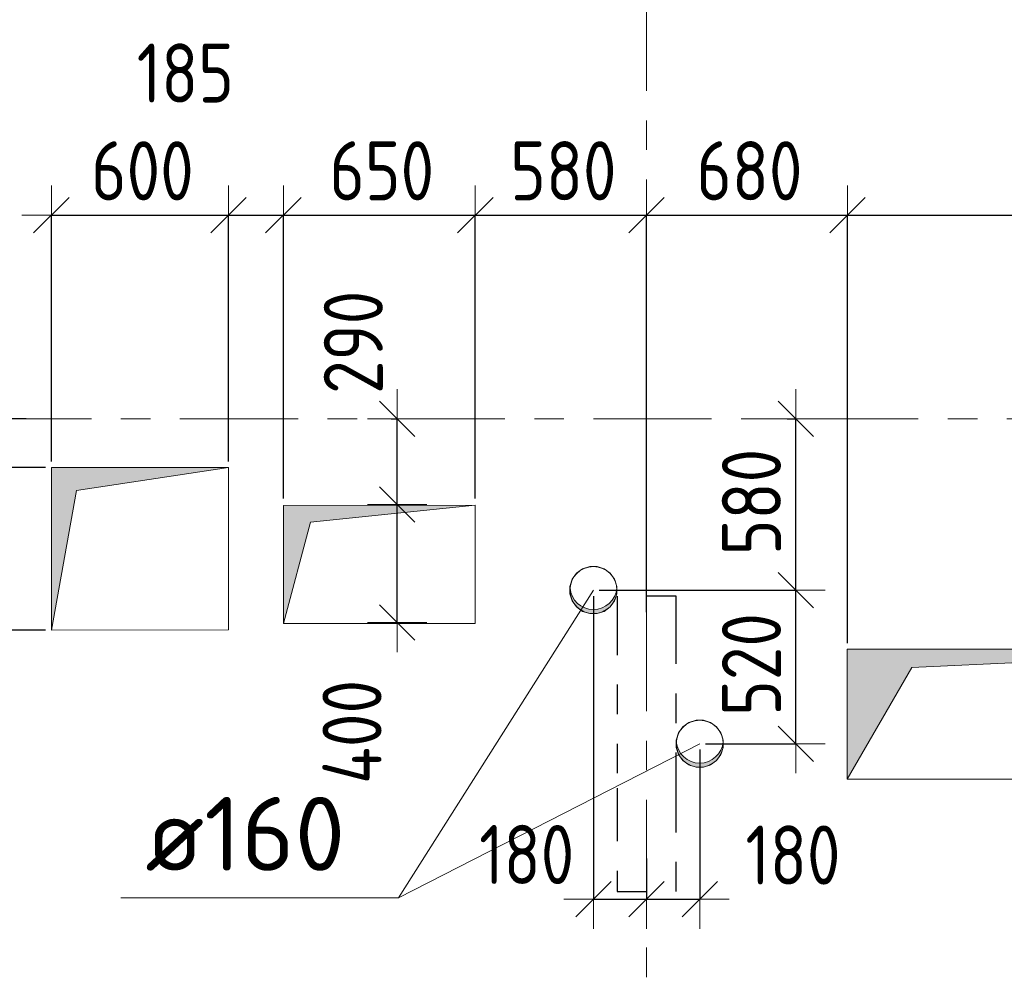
# Model space of a CAD drawing. Header units: metres. Extents: x -38 to 93, y -15 to 21.
# Tile 27 of 152: x 52.83 to 56.16, y 5.5 to 8.75. Entities that reach past the tile are written whole.
import ezdxf

# ---------------------------------------------------------------- set-up
doc = ezdxf.new("R2010")
doc.units = ezdxf.units.M
doc.header["$PDMODE"] = 65
for name, pattern in [('______11', [0.5, 0.4, -0.05, 0, -0.05]), ('______2', [0.135, 0.1, -0.035]), ('______5', [1.1, 0.8, -0.1, 0.1, -0.1])]:
    doc.linetypes.add(name, pattern=pattern)
for name, color, linetype, lineweight in [('XR$1$Осевая линия (1)', 7, '______5', 13), ('XR$3$Перекрытие (1)', 7, 'Continuous', 35), ('XR$5$Размерная линия (1)', 7, 'Continuous', 13), ('XR$5$Текст_ общее_1', 7, 'Continuous', 13)]:
    doc.layers.add(name, color=color, linetype=linetype, lineweight=lineweight)
doc.layers.add('XR$3$Макрос проема_ отверстия', color=7, linetype='Continuous', lineweight=13, true_color=0x2d2d2d)
doc.layers.add('XR$7$Стена_ бетон несущ.', color=7, linetype='Continuous', lineweight=70, true_color=0xb4b496)
doc.styles.add('ISOCPEUR', font='txt')
doc.dimstyles.new('DIMSTYLE_3', dxfattribs={"dimtxt": 0.2, "dimasz": 0.2, "dimexe": 0, "dimexo": 0, "dimgap": 0.1, "dimtad": 2, "dimdec": 0, "dimlfac": 1000, "dimrnd": 5, "dimzin": 12, "dimdsep": 46, "dimtxsty": 'ISOCPEUR', "dimblk1": 'ALL_ML_STRICH', "dimblk2": 'ALL_ML_STRICH', "dimsah": 1, "dimcen": 0, "dimclrd": 7, "dimclre": 256, "dimclrt": 7, "dimadec": 0, "dimazin": 0, "dimtfac": 1, "dimtdec": 0, "dimtix": 1, "dimtmove": 2, "dimatfit": 3, "dimfxl": 0, "dimtzin": 0, "dimlwd": 0, "dimlwe": -3, "dimarcsym": 0})
doc.dimstyles.new('DIMSTYLE_33', dxfattribs={"dimtxt": 0.2, "dimasz": 0.2, "dimexe": 0, "dimexo": 0, "dimgap": 0.1, "dimtad": 2, "dimdec": 0, "dimlfac": 1000, "dimrnd": 5, "dimzin": 12, "dimdsep": 46, "dimtxsty": 'ISOCPEUR', "dimblk1": 'ALL_ML_STRICH', "dimblk2": 'ALL_ML_STRICH', "dimsah": 1, "dimcen": 0, "dimclrd": 7, "dimclre": 256, "dimclrt": 7, "dimadec": 0, "dimazin": 0, "dimtfac": 1, "dimtdec": 0, "dimtix": 1, "dimtmove": 2, "dimatfit": 3, "dimfxl": 0, "dimtvp": 1.2, "dimtzin": 0, "dimlwd": 0, "dimlwe": -3, "dimarcsym": 0})

# ---------------------------------------------------------------- blocks, each defined once
blk = doc.blocks.new('NSY1')
at = {"color": 0, "linetype": 'ByBlock', "lineweight": -2}
for p, q in [((-0.01, 0.01), (0.01, 0.01)), ((-0.01, -0.01), (-0.01, 0.01)), ((-0.01, -0.01), (-0.01, 0.01)), ((-0.01, 0.01), (0.01, 0.01)), ((-0.01, 0.01), (0.01, 0.01)), ((0.01, 0.01), (-0.01, 0.01)), ((-0.01, 0.01), (-0.01, 0.01)), ((-0.01, 0.01), (-0.01, -0.01)), ((0.01, 0.01), (-0.01, 0.01)), ((0, 0), (0, 0)), ((0, 0), (0, 0)), ((0, 0), (0, 0)), ((0, 0), (0, 0)), ((0, 0), (0, 0)), ((0, 0), (0, 0)), ((0, 0), (0, 0)), ((0, 0), (0, 0)), ((0, 0), (0, 0)), ((0, 0), (0, 0)), ((0, 0), (0, 0)), ((0, 0), (0, 0)), ((0, 0), (0, 0)), ((0, 0), (0, 0)), ((0, 0), (0, 0)), ((0, 0), (0, 0)), ((0, 0), (0, 0)), ((0, 0), (0, 0)), ((0, 0), (0, 0)), ((0, 0), (0, 0)), ((0, 0), (0, 0)), ((0, 0), (0, 0)), ((0, 0), (0, 0)), ((0.01, 0.01), (0.01, -0.01)), ((0.01, 0.01), (0.01, -0.01)), ((0.01, 0.01), (0.01, 0.01)), ((0.01, -0.01), (0.01, 0.01)), ((0.01, -0.01), (-0.01, -0.01)), ((0.01, -0.01), (-0.01, -0.01)), ((-0.01, -0.01), (0.01, -0.01)), ((0, 0), (0, 0)), ((0, 0), (0, 0)), ((0, 0), (0, 0)), ((0, 0), (0, 0)), ((0, 0), (0, 0))]:
    blk.add_line(p, q, dxfattribs=at)
blk = doc.blocks.new('Отображение проема', base_point=(-1.1579, -49.3094))
at = {"layer": 'XR$3$Макрос проема_ отверстия', "true_color": 0x000000, "transparency": 33554687}
blk.add_hatch(color=18, dxfattribs=at).paths.add_polyline_path([(-1.1579, -50.1094), (-1.0448, -49.4225), (-0.3579, -49.3094), (-1.1579, -49.3094)])
at = {"layer": 'XR$3$Макрос проема_ отверстия', "transparency": 33554687}
for p, q in [((-1.1579, -50.1094), (-1.1579, -49.3094)), ((-1.1579, -49.3094), (-0.3579, -49.3094)), ((-1.0448, -49.4225), (-0.3579, -49.3094)), ((-1.1579, -50.1094), (-1.0448, -49.4225))]:
    blk.add_line(p, q, dxfattribs=at)
blk = doc.blocks.new('Отображение проема (2)', base_point=(-1.002, -49.786))
at = {"layer": 'XR$3$Макрос проема_ отверстия', "true_color": 0x000000, "transparency": 33554687}
blk.add_hatch(color=18, dxfattribs=at).paths.add_polyline_path([(-0.967, -49.384), (-1.002, -49.383), (-1.072, -49.389), (-1.139, -49.407), (-1.203, -49.437), (-1.261, -49.477), (-1.31, -49.527), (-1.351, -49.585), (-1.381, -49.648), (-1.399, -49.716), (-1.405, -49.786), (-1.399, -49.856), (-1.381, -49.924), (-1.351, -49.988), (-1.31, -50.045), (-1.261, -50.095), (-1.203, -50.135), (-1.139, -50.165), (-1.072, -50.183), (-1.002, -50.189), (-0.967, -50.188), (-1.032, -50.177), (-1.095, -50.155), (-1.153, -50.123), (-1.205, -50.082), (-1.25, -50.033), (-1.287, -49.978), (-1.313, -49.917), (-1.329, -49.852), (-1.335, -49.786), (-1.329, -49.72), (-1.313, -49.656), (-1.287, -49.595), (-1.25, -49.539), (-1.205, -49.49), (-1.153, -49.449), (-1.095, -49.417), (-1.032, -49.396)])
at = {"layer": 'XR$3$Макрос проема_ отверстия', "transparency": 33554687}
blk.add_circle((-1.002, -49.786), 0.403, dxfattribs=at)
blk.add_arc((-0.932, -49.786), 0.403, 94.9784, 265.0216, dxfattribs=at)
blk = doc.blocks.new('ALL_ML_STRICH')
at = {"color": 0, "linetype": 'ByBlock', "lineweight": -2}
for p, q in [((0, -0.5), (0, 0.5)), ((-0.3, -0.3), (0.3, 0.3)), ((-1, 0), (0.5, 0))]:
    blk.add_line(p, q, dxfattribs=at)
blk = doc.blocks.new('*D479')
at = {"layer": 'DEFPOINTS', "color": 7, "linetype": 'Continuous', "lineweight": 13, "transparency": 33554687}
for p in [(54.0656, 7.11), (54.1054, 6.71), (54.1055, 6.71)]:
    blk.add_point(p, dxfattribs=at)
at = {"layer": 'XR$5$Размерная линия (1)', "color": 9, "linetype": 'Continuous', "lineweight": -2, "true_color": 0xc7c7c7, "transparency": 33554687}
for p, q in [((54.0856, 7.11), (54.1054, 7.11)), ((54.1054, 6.71), (54.1054, 6.71))]:
    blk.add_line(p, q, dxfattribs=at)
at = {"layer": 'XR$5$Размерная линия (1)', "color": 7, "linetype": 'Continuous', "lineweight": -2, "transparency": 33554687}
blk.add_line((54.1054, 6.71), (54.1054, 7.11), dxfattribs=at)
at = {"layer": 'XR$5$Размерная линия (1)', "color": 7, "linetype": 'Continuous', "lineweight": 13, "transparency": 33554687, "xscale": 0.2, "yscale": 0.2, "zscale": 0.2}
for p, rotation in [((54.1054, 7.11), 90), ((54.1054, 6.71), 270)]:
    blk.add_blockref('ALL_ML_STRICH', p, dxfattribs=dict(at, rotation=rotation))
at = {"layer": 'XR$5$Размерная линия (1)', "color": 7, "linetype": 'Continuous', "lineweight": 13, "transparency": 33554687, "insert": (53.9525, 6.34), "char_height": 0.2, "width": 0.5, "attachment_point": 5, "rotation": 90, "style": 'ISOCPEUR'}
blk.add_mtext('\\W0.83;\\A1;{400}', dxfattribs=at)
blk = doc.blocks.new('*D480')
at = {"layer": 'DEFPOINTS', "color": 7, "linetype": 'Continuous', "lineweight": 13, "transparency": 33554687}
for p in [(54.0656, 7.4), (54.0656, 7.11), (54.1054, 7.11)]:
    blk.add_point(p, dxfattribs=at)
at = {"layer": 'XR$5$Размерная линия (1)', "color": 9, "linetype": 'Continuous', "lineweight": -2, "true_color": 0xc7c7c7, "transparency": 33554687}
for p, q in [((54.0856, 7.4), (54.1054, 7.4)), ((54.0856, 7.11), (54.1054, 7.11))]:
    blk.add_line(p, q, dxfattribs=at)
at = {"layer": 'XR$5$Размерная линия (1)', "color": 7, "linetype": 'Continuous', "lineweight": -2, "transparency": 33554687}
blk.add_line((54.1054, 7.11), (54.1054, 7.4), dxfattribs=at)
at = {"layer": 'XR$5$Размерная линия (1)', "color": 7, "linetype": 'Continuous', "lineweight": 13, "transparency": 33554687, "xscale": 0.2, "yscale": 0.2, "zscale": 0.2}
for p, rotation in [((54.1054, 7.4), 90), ((54.1054, 7.11), 270)]:
    blk.add_blockref('ALL_ML_STRICH', p, dxfattribs=dict(at, rotation=rotation))
at = {"layer": 'XR$5$Размерная линия (1)', "color": 7, "linetype": 'Continuous', "lineweight": 13, "transparency": 33554687, "insert": (53.9569, 7.6587), "char_height": 0.2, "width": 0.5, "attachment_point": 5, "rotation": 90, "style": 'ISOCPEUR'}
blk.add_mtext('\\W0.83;\\A1;{290}', dxfattribs=at)
blk = doc.blocks.new('*D481')
at = {"layer": 'DEFPOINTS', "color": 7, "linetype": 'Continuous', "lineweight": 13, "transparency": 33554687}
for p in [(54.95, 8.0892), (54.95, 6.7254), (55.63, 6.6199)]:
    blk.add_point(p, dxfattribs=at)
at = {"layer": 'XR$5$Размерная линия (1)', "color": 9, "linetype": 'Continuous', "lineweight": -2, "true_color": 0xc7c7c7, "transparency": 33554687}
for p, q in [((54.95, 6.7454), (54.95, 8.0892)), ((55.63, 6.6399), (55.63, 8.0892))]:
    blk.add_line(p, q, dxfattribs=at)
at = {"layer": 'XR$5$Размерная линия (1)', "color": 7, "linetype": 'Continuous', "lineweight": -2, "transparency": 33554687}
blk.add_line((54.95, 8.0892), (55.63, 8.0892), dxfattribs=at)
at = {"layer": 'XR$5$Размерная линия (1)', "color": 7, "linetype": 'Continuous', "lineweight": 13, "transparency": 33554687, "xscale": 0.2, "yscale": 0.2, "zscale": 0.2, "rotation": 180}
blk.add_blockref('ALL_ML_STRICH', (54.95, 8.0892), dxfattribs=at)
at = {"layer": 'XR$5$Размерная линия (1)', "color": 7, "linetype": 'Continuous', "lineweight": 13, "transparency": 33554687, "xscale": 0.2, "yscale": 0.2, "zscale": 0.2}
blk.add_blockref('ALL_ML_STRICH', (55.63, 8.0892), dxfattribs=at)
at = {"layer": 'XR$5$Размерная линия (1)', "color": 7, "linetype": 'Continuous', "lineweight": 13, "transparency": 33554687, "insert": (55.2983, 8.2392), "char_height": 0.2, "width": 0.5, "attachment_point": 5, "style": 'ISOCPEUR'}
blk.add_mtext('\\W0.83;\\A1;{680}', dxfattribs=at)
blk = doc.blocks.new('*D482')
at = {"layer": 'DEFPOINTS', "color": 7, "linetype": 'Continuous', "lineweight": 13, "transparency": 33554687}
for p in [(55.63, 8.0892), (55.63, 6.6199), (57.1797, 6.6199)]:
    blk.add_point(p, dxfattribs=at)
at = {"layer": 'XR$5$Размерная линия (1)', "color": 9, "linetype": 'Continuous', "lineweight": -2, "true_color": 0xc7c7c7, "transparency": 33554687}
for p, q in [((55.63, 6.6399), (55.63, 8.0892)), ((57.1797, 6.6399), (57.1797, 8.0892))]:
    blk.add_line(p, q, dxfattribs=at)
at = {"layer": 'XR$5$Размерная линия (1)', "color": 7, "linetype": 'Continuous', "lineweight": -2, "transparency": 33554687}
blk.add_line((55.63, 8.0892), (57.1797, 8.0892), dxfattribs=at)
at = {"layer": 'XR$5$Размерная линия (1)', "color": 7, "linetype": 'Continuous', "lineweight": 13, "transparency": 33554687, "xscale": 0.2, "yscale": 0.2, "zscale": 0.2, "rotation": 180}
blk.add_blockref('ALL_ML_STRICH', (55.63, 8.0892), dxfattribs=at)
at = {"layer": 'XR$5$Размерная линия (1)', "color": 7, "linetype": 'Continuous', "lineweight": 13, "transparency": 33554687, "xscale": 0.2, "yscale": 0.2, "zscale": 0.2}
blk.add_blockref('ALL_ML_STRICH', (57.1797, 8.0892), dxfattribs=at)
at = {"layer": 'XR$5$Размерная линия (1)', "color": 7, "linetype": 'Continuous', "lineweight": 13, "transparency": 33554687, "insert": (56.4298, 8.2392), "char_height": 0.2, "width": 0.666667, "attachment_point": 5, "style": 'ISOCPEUR'}
blk.add_mtext('\\W0.83;\\A1;{1550}', dxfattribs=at)
blk = doc.blocks.new('*D483')
at = {"layer": 'DEFPOINTS', "color": 7, "linetype": 'Continuous', "lineweight": 13, "transparency": 33554687}
for p in [(54.77, 6.82), (55.13, 6.3), (55.4552, 6.3)]:
    blk.add_point(p, dxfattribs=at)
at = {"layer": 'XR$5$Размерная линия (1)', "color": 9, "linetype": 'Continuous', "lineweight": -2, "true_color": 0xc7c7c7, "transparency": 33554687}
for p, q in [((54.79, 6.82), (55.4552, 6.82)), ((55.15, 6.3), (55.4552, 6.3))]:
    blk.add_line(p, q, dxfattribs=at)
at = {"layer": 'XR$5$Размерная линия (1)', "color": 7, "linetype": 'Continuous', "lineweight": -2, "transparency": 33554687}
blk.add_line((55.4552, 6.3), (55.4552, 6.82), dxfattribs=at)
at = {"layer": 'XR$5$Размерная линия (1)', "color": 7, "linetype": 'Continuous', "lineweight": 13, "transparency": 33554687, "xscale": 0.2, "yscale": 0.2, "zscale": 0.2}
for p, rotation in [((55.4552, 6.82), 90), ((55.4552, 6.3), 270)]:
    blk.add_blockref('ALL_ML_STRICH', p, dxfattribs=dict(at, rotation=rotation))
at = {"layer": 'XR$5$Размерная линия (1)', "color": 7, "linetype": 'Continuous', "lineweight": 13, "transparency": 33554687, "insert": (55.3052, 6.5683), "char_height": 0.2, "width": 0.5, "attachment_point": 5, "rotation": 90, "style": 'ISOCPEUR'}
blk.add_mtext('\\W0.83;\\A1;{520}', dxfattribs=at)
blk = doc.blocks.new('*D484')
at = {"layer": 'DEFPOINTS', "color": 7, "linetype": 'Continuous', "lineweight": 13, "transparency": 33554687}
for p in [(55.4058, 7.4), (54.77, 6.82), (55.4552, 6.82)]:
    blk.add_point(p, dxfattribs=at)
at = {"layer": 'XR$5$Размерная линия (1)', "color": 9, "linetype": 'Continuous', "lineweight": -2, "true_color": 0xc7c7c7, "transparency": 33554687}
for p, q in [((55.4258, 7.4), (55.4552, 7.4)), ((54.79, 6.82), (55.4552, 6.82))]:
    blk.add_line(p, q, dxfattribs=at)
at = {"layer": 'XR$5$Размерная линия (1)', "color": 7, "linetype": 'Continuous', "lineweight": -2, "transparency": 33554687}
blk.add_line((55.4552, 6.82), (55.4552, 7.4), dxfattribs=at)
at = {"layer": 'XR$5$Размерная линия (1)', "color": 7, "linetype": 'Continuous', "lineweight": 13, "transparency": 33554687, "xscale": 0.2, "yscale": 0.2, "zscale": 0.2}
for p, rotation in [((55.4552, 7.4), 90), ((55.4552, 6.82), 270)]:
    blk.add_blockref('ALL_ML_STRICH', p, dxfattribs=dict(at, rotation=rotation))
at = {"layer": 'XR$5$Размерная линия (1)', "color": 7, "linetype": 'Continuous', "lineweight": 13, "transparency": 33554687, "insert": (55.3052, 7.1183), "char_height": 0.2, "width": 0.5, "attachment_point": 5, "rotation": 90, "style": 'ISOCPEUR'}
blk.add_mtext('\\W0.83;\\A1;{580}', dxfattribs=at)
blk = doc.blocks.new('*D485')
at = {"layer": 'DEFPOINTS', "color": 7, "linetype": 'Continuous', "lineweight": 13, "transparency": 33554687}
for p in [(54.77, 6.82), (54.95, 5.9315), (54.77, 5.7736)]:
    blk.add_point(p, dxfattribs=at)
at = {"layer": 'XR$5$Размерная линия (1)', "color": 9, "linetype": 'Continuous', "lineweight": -2, "true_color": 0xc7c7c7, "transparency": 33554687}
for p, q in [((54.77, 6.8), (54.77, 5.7736)), ((54.95, 5.9115), (54.95, 5.7736))]:
    blk.add_line(p, q, dxfattribs=at)
at = {"layer": 'XR$5$Размерная линия (1)', "color": 7, "linetype": 'Continuous', "lineweight": -2, "transparency": 33554687}
blk.add_line((54.77, 5.7736), (54.95, 5.7736), dxfattribs=at)
at = {"layer": 'XR$5$Размерная линия (1)', "color": 7, "linetype": 'Continuous', "lineweight": 13, "transparency": 33554687, "xscale": 0.2, "yscale": 0.2, "zscale": 0.2, "rotation": 180}
blk.add_blockref('ALL_ML_STRICH', (54.77, 5.7736), dxfattribs=at)
at = {"layer": 'XR$5$Размерная линия (1)', "color": 7, "linetype": 'Continuous', "lineweight": 13, "transparency": 33554687, "xscale": 0.2, "yscale": 0.2, "zscale": 0.2}
blk.add_blockref('ALL_ML_STRICH', (54.95, 5.7736), dxfattribs=at)
at = {"layer": 'XR$5$Размерная линия (1)', "color": 7, "linetype": 'Continuous', "lineweight": 13, "transparency": 33554687, "insert": (54.544, 5.925), "char_height": 0.2, "width": 0.5, "attachment_point": 5, "style": 'ISOCPEUR'}
blk.add_mtext('\\W0.83;\\A1;{180}', dxfattribs=at)
blk = doc.blocks.new('*D486')
at = {"layer": 'DEFPOINTS', "color": 7, "linetype": 'Continuous', "lineweight": 13, "transparency": 33554687}
for p in [(55.13, 6.3), (54.95, 5.9315), (54.95, 5.7736)]:
    blk.add_point(p, dxfattribs=at)
at = {"layer": 'XR$5$Размерная линия (1)', "color": 9, "linetype": 'Continuous', "lineweight": -2, "true_color": 0xc7c7c7, "transparency": 33554687}
for p, q in [((55.13, 6.28), (55.13, 5.7736)), ((54.95, 5.9115), (54.95, 5.7736))]:
    blk.add_line(p, q, dxfattribs=at)
at = {"layer": 'XR$5$Размерная линия (1)', "color": 7, "linetype": 'Continuous', "lineweight": -2, "transparency": 33554687}
blk.add_line((54.95, 5.7736), (55.13, 5.7736), dxfattribs=at)
at = {"layer": 'XR$5$Размерная линия (1)', "color": 7, "linetype": 'Continuous', "lineweight": 13, "transparency": 33554687, "xscale": 0.2, "yscale": 0.2, "zscale": 0.2, "rotation": 180}
blk.add_blockref('ALL_ML_STRICH', (54.95, 5.7736), dxfattribs=at)
at = {"layer": 'XR$5$Размерная линия (1)', "color": 7, "linetype": 'Continuous', "lineweight": 13, "transparency": 33554687, "xscale": 0.2, "yscale": 0.2, "zscale": 0.2}
blk.add_blockref('ALL_ML_STRICH', (55.13, 5.7736), dxfattribs=at)
at = {"layer": 'XR$5$Размерная линия (1)', "color": 7, "linetype": 'Continuous', "lineweight": 13, "transparency": 33554687, "insert": (55.4456, 5.9233), "char_height": 0.2, "width": 0.5, "attachment_point": 5, "style": 'ISOCPEUR'}
blk.add_mtext('\\W0.83;\\A1;{180}', dxfattribs=at)
blk = doc.blocks.new('*D597')
at = {"layer": 'DEFPOINTS', "color": 7, "linetype": 'Continuous', "lineweight": 13, "transparency": 33554687}
for p in [(52.9345, 7.2349), (52.6934, 6.6849), (52.9346, 6.6849)]:
    blk.add_point(p, dxfattribs=at)
at = {"layer": 'XR$5$Размерная линия (1)', "color": 9, "linetype": 'Continuous', "lineweight": -2, "true_color": 0xc7c7c7, "transparency": 33554687}
for p, q in [((52.9145, 7.2349), (52.6934, 7.2349)), ((52.9146, 6.6849), (52.6934, 6.6849))]:
    blk.add_line(p, q, dxfattribs=at)
at = {"layer": 'XR$5$Размерная линия (1)', "color": 7, "linetype": 'Continuous', "lineweight": -2, "transparency": 33554687}
blk.add_line((52.6934, 6.6849), (52.6934, 7.2349), dxfattribs=at)
at = {"layer": 'XR$5$Размерная линия (1)', "color": 7, "linetype": 'Continuous', "lineweight": 13, "transparency": 33554687, "xscale": 0.2, "yscale": 0.2, "zscale": 0.2}
for p, rotation in [((52.6934, 7.2349), 90), ((52.6934, 6.6849), 270)]:
    blk.add_blockref('ALL_ML_STRICH', p, dxfattribs=dict(at, rotation=rotation))
at = {"layer": 'XR$5$Размерная линия (1)', "color": 7, "linetype": 'Continuous', "lineweight": 13, "transparency": 33554687, "insert": (52.5434, 6.9682), "char_height": 0.2, "width": 0.5, "attachment_point": 5, "rotation": 90, "style": 'ISOCPEUR'}
blk.add_mtext('\\W0.83;\\A1;{550}', dxfattribs=at)
blk = doc.blocks.new('*D598')
at = {"layer": 'DEFPOINTS', "color": 7, "linetype": 'Continuous', "lineweight": 13, "transparency": 33554687}
for p in [(52.8689, 7.4), (52.6934, 7.2349), (52.9345, 7.2349)]:
    blk.add_point(p, dxfattribs=at)
at = {"layer": 'XR$5$Размерная линия (1)', "color": 9, "linetype": 'Continuous', "lineweight": -2, "true_color": 0xc7c7c7, "transparency": 33554687}
for p, q in [((52.8489, 7.4), (52.6934, 7.4)), ((52.9145, 7.2349), (52.6934, 7.2349))]:
    blk.add_line(p, q, dxfattribs=at)
at = {"layer": 'XR$5$Размерная линия (1)', "color": 7, "linetype": 'Continuous', "lineweight": -2, "transparency": 33554687}
blk.add_line((52.6934, 7.2349), (52.6934, 7.4), dxfattribs=at)
at = {"layer": 'XR$5$Размерная линия (1)', "color": 7, "linetype": 'Continuous', "lineweight": 13, "transparency": 33554687, "xscale": 0.2, "yscale": 0.2, "zscale": 0.2}
for p, rotation in [((52.6934, 7.4), 90), ((52.6934, 7.2349), 270)]:
    blk.add_blockref('ALL_ML_STRICH', p, dxfattribs=dict(at, rotation=rotation))
at = {"layer": 'XR$5$Размерная линия (1)', "color": 7, "linetype": 'Continuous', "lineweight": 13, "transparency": 33554687, "insert": (52.5431, 7.7163), "char_height": 0.2, "width": 0.5, "attachment_point": 5, "rotation": 90, "style": 'ISOCPEUR'}
blk.add_mtext('\\W0.83;\\A1;{165}', dxfattribs=at)
blk = doc.blocks.new('*D599')
at = {"layer": 'DEFPOINTS', "color": 7, "linetype": 'Continuous', "lineweight": 13, "transparency": 33554687}
for p in [(52.9345, 8.0892), (53.5345, 7.235), (52.9345, 7.2349)]:
    blk.add_point(p, dxfattribs=at)
at = {"layer": 'XR$5$Размерная линия (1)', "color": 9, "linetype": 'Continuous', "lineweight": -2, "true_color": 0xc7c7c7, "transparency": 33554687}
for p, q in [((52.9345, 7.2549), (52.9345, 8.0892)), ((53.5345, 7.255), (53.5345, 8.0892))]:
    blk.add_line(p, q, dxfattribs=at)
at = {"layer": 'XR$5$Размерная линия (1)', "color": 7, "linetype": 'Continuous', "lineweight": -2, "transparency": 33554687}
blk.add_line((52.9345, 8.0892), (53.5345, 8.0892), dxfattribs=at)
at = {"layer": 'XR$5$Размерная линия (1)', "color": 7, "linetype": 'Continuous', "lineweight": 13, "transparency": 33554687, "xscale": 0.2, "yscale": 0.2, "zscale": 0.2, "rotation": 180}
blk.add_blockref('ALL_ML_STRICH', (52.9345, 8.0892), dxfattribs=at)
at = {"layer": 'XR$5$Размерная линия (1)', "color": 7, "linetype": 'Continuous', "lineweight": 13, "transparency": 33554687, "xscale": 0.2, "yscale": 0.2, "zscale": 0.2}
blk.add_blockref('ALL_ML_STRICH', (53.5345, 8.0892), dxfattribs=at)
at = {"layer": 'XR$5$Размерная линия (1)', "color": 7, "linetype": 'Continuous', "lineweight": 13, "transparency": 33554687, "insert": (53.2428, 8.2392), "char_height": 0.2, "width": 0.5, "attachment_point": 5, "style": 'ISOCPEUR'}
blk.add_mtext('\\W0.83;\\A1;{600}', dxfattribs=at)
blk = doc.blocks.new('*D600')
at = {"layer": 'DEFPOINTS', "color": 7, "linetype": 'Continuous', "lineweight": 13, "transparency": 33554687}
for p in [(53.5345, 8.0892), (53.5345, 7.235), (53.72, 7.11)]:
    blk.add_point(p, dxfattribs=at)
at = {"layer": 'XR$5$Размерная линия (1)', "color": 9, "linetype": 'Continuous', "lineweight": -2, "true_color": 0xc7c7c7, "transparency": 33554687}
for p, q in [((53.5345, 7.255), (53.5345, 8.0892)), ((53.72, 7.13), (53.72, 8.0892))]:
    blk.add_line(p, q, dxfattribs=at)
at = {"layer": 'XR$5$Размерная линия (1)', "color": 7, "linetype": 'Continuous', "lineweight": -2, "transparency": 33554687}
blk.add_line((53.5345, 8.0892), (53.72, 8.0892), dxfattribs=at)
at = {"layer": 'XR$5$Размерная линия (1)', "color": 7, "linetype": 'Continuous', "lineweight": 13, "transparency": 33554687, "xscale": 0.2, "yscale": 0.2, "zscale": 0.2, "rotation": 180}
blk.add_blockref('ALL_ML_STRICH', (53.5345, 8.0892), dxfattribs=at)
at = {"layer": 'XR$5$Размерная линия (1)', "color": 7, "linetype": 'Continuous', "lineweight": 13, "transparency": 33554687, "xscale": 0.2, "yscale": 0.2, "zscale": 0.2}
blk.add_blockref('ALL_ML_STRICH', (53.72, 8.0892), dxfattribs=at)
at = {"layer": 'XR$5$Размерная линия (1)', "color": 7, "linetype": 'Continuous', "lineweight": 13, "transparency": 33554687, "insert": (53.3881, 8.5701), "char_height": 0.2, "width": 0.5, "attachment_point": 5, "style": 'ISOCPEUR'}
blk.add_mtext('\\W0.83;\\A1;{185}', dxfattribs=at)
blk = doc.blocks.new('*D601')
at = {"layer": 'DEFPOINTS', "color": 7, "linetype": 'Continuous', "lineweight": 13, "transparency": 33554687}
for p in [(53.72, 8.0892), (53.72, 7.11), (54.37, 7.11)]:
    blk.add_point(p, dxfattribs=at)
at = {"layer": 'XR$5$Размерная линия (1)', "color": 9, "linetype": 'Continuous', "lineweight": -2, "true_color": 0xc7c7c7, "transparency": 33554687}
for p, q in [((53.72, 7.13), (53.72, 8.0892)), ((54.37, 7.13), (54.37, 8.0892))]:
    blk.add_line(p, q, dxfattribs=at)
at = {"layer": 'XR$5$Размерная линия (1)', "color": 7, "linetype": 'Continuous', "lineweight": -2, "transparency": 33554687}
blk.add_line((53.72, 8.0892), (54.37, 8.0892), dxfattribs=at)
at = {"layer": 'XR$5$Размерная линия (1)', "color": 7, "linetype": 'Continuous', "lineweight": 13, "transparency": 33554687, "xscale": 0.2, "yscale": 0.2, "zscale": 0.2, "rotation": 180}
blk.add_blockref('ALL_ML_STRICH', (53.72, 8.0892), dxfattribs=at)
at = {"layer": 'XR$5$Размерная линия (1)', "color": 7, "linetype": 'Continuous', "lineweight": 13, "transparency": 33554687, "xscale": 0.2, "yscale": 0.2, "zscale": 0.2}
blk.add_blockref('ALL_ML_STRICH', (54.37, 8.0892), dxfattribs=at)
at = {"layer": 'XR$5$Размерная линия (1)', "color": 7, "linetype": 'Continuous', "lineweight": 13, "transparency": 33554687, "insert": (54.0533, 8.2392), "char_height": 0.2, "width": 0.5, "attachment_point": 5, "style": 'ISOCPEUR'}
blk.add_mtext('\\W0.83;\\A1;{650}', dxfattribs=at)
blk = doc.blocks.new('*D602')
at = {"layer": 'DEFPOINTS', "color": 7, "linetype": 'Continuous', "lineweight": 13, "transparency": 33554687}
for p in [(54.37, 8.0892), (54.95, 7.6293), (54.37, 7.11)]:
    blk.add_point(p, dxfattribs=at)
at = {"layer": 'XR$5$Размерная линия (1)', "color": 9, "linetype": 'Continuous', "lineweight": -2, "true_color": 0xc7c7c7, "transparency": 33554687}
for p, q in [((54.37, 7.13), (54.37, 8.0892)), ((54.95, 7.6493), (54.95, 8.0892))]:
    blk.add_line(p, q, dxfattribs=at)
at = {"layer": 'XR$5$Размерная линия (1)', "color": 7, "linetype": 'Continuous', "lineweight": -2, "transparency": 33554687}
blk.add_line((54.37, 8.0892), (54.95, 8.0892), dxfattribs=at)
at = {"layer": 'XR$5$Размерная линия (1)', "color": 7, "linetype": 'Continuous', "lineweight": 13, "transparency": 33554687, "xscale": 0.2, "yscale": 0.2, "zscale": 0.2, "rotation": 180}
blk.add_blockref('ALL_ML_STRICH', (54.37, 8.0892), dxfattribs=at)
at = {"layer": 'XR$5$Размерная линия (1)', "color": 7, "linetype": 'Continuous', "lineweight": 13, "transparency": 33554687, "xscale": 0.2, "yscale": 0.2, "zscale": 0.2}
blk.add_blockref('ALL_ML_STRICH', (54.95, 8.0892), dxfattribs=at)
at = {"layer": 'XR$5$Размерная линия (1)', "color": 7, "linetype": 'Continuous', "lineweight": 13, "transparency": 33554687, "insert": (54.6683, 8.2392), "char_height": 0.2, "width": 0.5, "attachment_point": 5, "style": 'ISOCPEUR'}
blk.add_mtext('\\W0.83;\\A1;{580}', dxfattribs=at)

msp = doc.modelspace()

# ---------------------------------------------------------------- linework, layer by layer
at = {"color": 7, "linetype": 'Continuous', "lineweight": 13, "transparency": 33554687}
msp.add_line((55.13, 6.3), (54.1102, 5.7783), dxfattribs=at)
msp.add_lwpolyline([(54.77, 6.82), (54.1102, 5.7783), (53.1702, 5.7783)], dxfattribs=at)
at = {"layer": 'XR$1$Осевая линия (1)', "color": 253, "linetype": '______11', "lineweight": 13, "true_color": 0xa0a0a0, "transparency": 33554687}
for p, q in [((54.95, -3.39), (54.95, 8.98)), ((-2.63, 7.4), (62.6, 7.4))]:
    msp.add_line(p, q, dxfattribs=at)
at = {"layer": 'XR$3$Перекрытие (1)', "color": 7, "linetype": 'Continuous', "lineweight": 13, "transparency": 33554687}
for p, q in [((53.5345, 7.235), (52.9345, 7.2349)), ((53.5346, 6.685), (53.5345, 7.235)), ((52.9345, 7.2349), (52.9346, 6.6849)), ((54.37, 7.107), (53.72, 7.1069)), ((53.72, 7.1069), (53.7201, 6.7069)), ((54.3701, 6.707), (54.37, 7.107)), ((54.713, 6.877), (54.6981, 6.8566)), ((54.7334, 6.8919), (54.713, 6.877)), ((54.7574, 6.8997), (54.7334, 6.8919)), ((54.7826, 6.8997), (54.7574, 6.8997)), ((54.8066, 6.8919), (54.7826, 6.8997)), ((54.827, 6.877), (54.8066, 6.8919)), ((54.8419, 6.8566), (54.827, 6.877)), ((54.6981, 6.8566), (54.6903, 6.8326)), ((54.8497, 6.8326), (54.8419, 6.8566)), ((54.6903, 6.8326), (54.6903, 6.8074)), ((54.6903, 6.8074), (54.6981, 6.7834)), ((54.8419, 6.7834), (54.8497, 6.8074)), ((54.8497, 6.8074), (54.8497, 6.8326)), ((54.6981, 6.7834), (54.713, 6.763)), ((54.827, 6.763), (54.8419, 6.7834)), ((54.713, 6.763), (54.7334, 6.7481)), ((54.7334, 6.7481), (54.7574, 6.7403)), ((54.7574, 6.7403), (54.7826, 6.7403)), ((54.7826, 6.7403), (54.8066, 6.7481)), ((54.8066, 6.7481), (54.827, 6.763)), ((53.7201, 6.7069), (54.3701, 6.707)), ((52.9346, 6.6849), (53.5346, 6.685)), ((57.1796, 6.62), (55.6296, 6.6198)), ((55.6296, 6.6198), (55.6297, 6.1798)), ((55.0934, 6.3719), (55.073, 6.3571)), ((55.1174, 6.3797), (55.0934, 6.3719)), ((55.1426, 6.3797), (55.1174, 6.3797)), ((55.1666, 6.3719), (55.1426, 6.3797)), ((55.187, 6.3571), (55.1666, 6.3719)), ((55.0581, 6.3367), (55.0503, 6.3126)), ((55.073, 6.3571), (55.0581, 6.3367)), ((55.2019, 6.3367), (55.187, 6.3571)), ((55.2097, 6.3126), (55.2019, 6.3367)), ((55.0503, 6.3126), (55.0503, 6.2874)), ((55.2097, 6.2874), (55.2097, 6.3126)), ((55.0503, 6.2874), (55.0581, 6.2634)), ((55.2019, 6.2634), (55.2097, 6.2874)), ((55.0581, 6.2634), (55.073, 6.243)), ((55.073, 6.243), (55.0934, 6.2282)), ((55.1666, 6.2282), (55.187, 6.243)), ((55.187, 6.243), (55.2019, 6.2634)), ((55.0934, 6.2282), (55.1174, 6.2204)), ((55.1174, 6.2204), (55.1426, 6.2204)), ((55.1426, 6.2204), (55.1666, 6.2282)), ((55.6297, 6.1798), (57.1797, 6.18))]:
    msp.add_line(p, q, dxfattribs=at)
at = {"layer": 'XR$7$Стена_ бетон несущ.', "color": 253, "linetype": '______2', "lineweight": -3, "true_color": 0xa0a0a0, "transparency": 33554687}
for p, q in [((55.05, 6.8), (54.85, 6.8)), ((54.85, 6.8), (54.85, 6.7)), ((55.05, 6.6999), (55.05, 6.8)), ((54.85, 6.7), (54.85, 6.5)), ((55.05, 6.6199), (55.05, 6.6999)), ((55.05, 6.1699), (55.05, 6.6199)), ((54.85, 6.5), (54.85, 6.15)), ((55.05, 6.0899), (55.05, 6.1699)), ((54.85, 6.15), (54.85, 6.07)), ((54.85, 6.07), (54.85, 5.8)), ((55.05, 5.8), (55.05, 6.0899)), ((54.85, 5.8), (55.05, 5.8))]:
    msp.add_line(p, q, dxfattribs=at)

# ---------------------------------------------------------------- block references
at = {"layer": 'XR$3$Макрос проема_ отверстия', "transparency": 33554687}
for name, p, xscale, yscale, rotation in [('Отображение проема', (52.9345, 7.2349), 0.750000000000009, 0.6875000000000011, 0.009914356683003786), ('Отображение проема', (53.72, 7.1069), 0.8124999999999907, 0.5000000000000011, 0.009914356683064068), ('Отображение проема (2)', (54.77, 6.82), 0.1975376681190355, 0.197537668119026, 90), ('Отображение проема', (55.6296, 6.6198), 1.9375, 0.5499999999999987, 0.009914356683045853), ('Отображение проема (2)', (55.13, 6.3), 0.1975376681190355, 0.197537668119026, 90)]:
    msp.add_blockref(name, p, dxfattribs=dict(at, xscale=xscale, yscale=yscale, rotation=rotation))
at = {"layer": 'XR$3$Перекрытие (1)', "color": 7, "linetype": 'Continuous', "lineweight": 13, "transparency": 33554687, "xscale": 0.01999999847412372, "yscale": 0.01999999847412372, "zscale": 0.01999999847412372}
for p in [(54.77, 6.82), (55.13, 6.3)]:
    msp.add_blockref('NSY1', p, dxfattribs=at)

# ---------------------------------------------------------------- texts
at = {"layer": 'XR$5$Текст_ общее_1', "color": 7, "linetype": 'Continuous', "lineweight": 13, "transparency": 33554687, "insert": (53.2523, 5.995), "char_height": 0.25, "width": 0.809375, "attachment_point": 4, "style": 'ISOCPEUR'}
msp.add_mtext('\\A1;{\\fISOCPEUR|i0|b0;\\H0.250000;\\W1.000000;\\C7;ø160}\\P', dxfattribs=at)

# ---------------------------------------------------------------- dimensions: what is measured, and where the dimension line sits
at = {"layer": 'XR$5$Размерная линия (1)', "color": 7, "linetype": 'Continuous', "lineweight": 13, "transparency": 33554687}
for base, p1, p2, dimstyle, picture, middle in [((53.72, 8.08924), (53.53447, 7.255), (53.72, 7.13), 'DIMSTYLE_33', '*D600', (53.3881, 8.57008)), ((53.5345, 8.0892), (52.9345, 7.2549), (53.5345, 7.255), 'DIMSTYLE_3', '*D599', (53.2428, 8.2392)), ((54.37, 8.0892), (53.72, 7.13), (54.37, 7.13), 'DIMSTYLE_3', '*D601', (54.0533, 8.2392)), ((54.95, 8.0892), (54.37, 7.13), (54.95, 7.6493), 'DIMSTYLE_3', '*D602', (54.6683, 8.2392)), ((55.63, 8.0892), (54.95, 6.7454), (55.63, 6.6399), 'DIMSTYLE_3', '*D481', (55.2983, 8.2392)), ((57.1797, 8.0892), (55.63, 6.6399), (57.1797, 6.6399), 'DIMSTYLE_3', '*D482', (56.4298, 8.2392)), ((54.95, 5.7736), (54.77, 6.8), (54.95, 5.9115), 'DIMSTYLE_33', '*D485', (54.544, 5.925)), ((55.13, 5.7736), (54.95, 5.9115), (55.13, 6.28), 'DIMSTYLE_33', '*D486', (55.4456, 5.9233))]:
    dim = msp.add_linear_dim(base=base, p1=p1, p2=p2, dimstyle=dimstyle, override={"dimpost": '<>', "dimclrd": 7, "dimclre": 9, "dimclrt": 7, "dimlwd": 0, "dimlwe": 65533}, dxfattribs=at)
    dim.commit()
    dim.dimension.update_dxf_attribs({"geometry": picture, "text_midpoint": middle, "dimtype": 160})
for base, p1, p2, dimstyle, picture, middle in [((52.6934, 7.4), (52.9145, 7.2349), (52.8489, 7.4), 'DIMSTYLE_33', '*D598', (52.5431, 7.7163)), ((54.1054, 7.4), (54.0856, 7.11), (54.0856, 7.4), 'DIMSTYLE_33', '*D480', (53.9569, 7.6587)), ((55.4552, 7.4), (54.79, 6.82), (55.4258, 7.4), 'DIMSTYLE_3', '*D484', (55.3052, 7.1183)), ((52.6934, 7.2349), (52.9146, 6.6849), (52.9145, 7.2349), 'DIMSTYLE_3', '*D597', (52.5434, 6.9682)), ((54.1054, 7.11), (54.1054, 6.71), (54.0856, 7.11), 'DIMSTYLE_33', '*D479', (53.9525, 6.34)), ((55.4552, 6.82), (55.15, 6.3), (54.79, 6.82), 'DIMSTYLE_3', '*D483', (55.3052, 6.5683))]:
    dim = msp.add_linear_dim(base=base, p1=p1, p2=p2, angle=90, dimstyle=dimstyle, override={"dimpost": '<>', "dimclrd": 7, "dimclre": 9, "dimclrt": 7, "dimlwd": 0, "dimlwe": 65533}, dxfattribs=at)
    dim.commit()
    dim.dimension.update_dxf_attribs({"geometry": picture, "text_midpoint": middle, "dimtype": 160})

doc.saveas('drawing.dxf')
